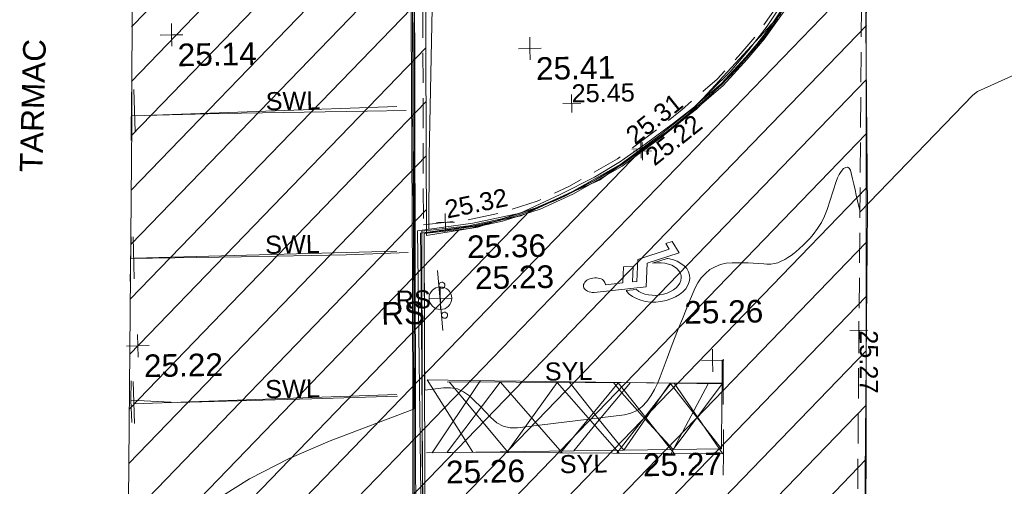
# Model space of a CAD drawing. Header units: millimetres. Extents: x -287732 to 520720, y -88450 to 287754.
# Tile 129 of 256: x -229219 to -212884, y 149743 to 157489. Entities that reach past the tile are written whole.
import ezdxf

# ---------------------------------------------------------------- set-up
doc = ezdxf.new("R2010")
doc.units = ezdxf.units.MM
doc.linetypes.add('IMPORT-DASHED _2_', pattern=[750, 500, -250])
doc.linetypes.add('IMPORT-UG_ELEC_STREET LIGHTING_QLB2 _2_', pattern=[2700, 1500, -300, 0, -250, 150, -300, 0, -200])
for name, color, linetype, lineweight, true_color in [('00_TOPO_FURN_SIGN', 7, 'Continuous', 9, 0x666666), ('00_TOPO_KERB_BOTTOM', 1, 'Continuous', 9, 0xff0000), ('00_TOPO_KERB_TOP', 7, 'Continuous', 9, 0xa500a5), ('00_TOPO_LEVEL_SPOT', 7, 'Continuous', 9, 0x666666), ('00_TOPO_ROAD_MARKING_WHITE_CONTINUOUS', 7, 'Continuous', 9, 0x999999), ('00_TOPO_ROAD_MARKING_YELLOW_CONTINUOUS', 40, 'Continuous', 9, 0xffbf00), ('00_UAV_FORM_LINES', 7, 'Continuous', 9, 0x666666), ('12333-PUM-2D-U-0001-C01 - Rev2_REVIT IMPORT_dwg', 7, 'Continuous', 9, 0x767676), ('CONTOURS_MINOR', 7, 'Continuous', 9, 0x00a5a5), ('KERB_BOTTOM', 7, 'Continuous', 9, 0x0000a5), ('KERB_BOTTOM_LVL', 7, 'Continuous', 9, 0x0000a5), ('KERB_TOP', 2, 'Continuous', 9, 0xffff00), ('KERB_TOP_LVL', 2, 'Continuous', 9, 0xffff00), ('MARKINGS_WHITE_LINE', 7, 'Continuous', 9, 0xc0c0c0), ('MARKINGS_WHITE_LINE_TXT', 7, 'Continuous', 9, 0xc0c0c0), ('MARKINGS_YELLOW_LINE', 7, 'Continuous', 9, 0xc0c0c0), ('MARKINGS_YELLOW_LINE_TXT', 7, 'Continuous', 9, 0xc0c0c0), ('PUM-UNABLE TO SURVEY', 190, 'Continuous', 9, 0x7f00ff), ('ROAD_MARKINGS', 7, 'Continuous', 9, 0xc0c0c0), ('ROADSIGN_TXT', 7, 'Continuous', 9, 0x00a5a5), ('SIGN', 7, 'Continuous', 9, 0x00a5a5), ('SPOT_HEIGHTS_LVL', 7, 'Continuous', 9, 0x00a500)]:
    doc.layers.add(name, color=color, linetype=linetype, lineweight=lineweight, true_color=true_color)
for name, color, linetype, lineweight in [('00_TOPO_SURFACE', 7, 'Continuous', 9), ('00_TOPO_SURVEY_TEXT', 7, 'Continuous', 9), ('CHANGE_OF_SURFACE', 7, 'IMPORT-DASHED _2_', 9), ('CHANGE_OF_SURFACE_LVL', 7, 'Continuous', 9)]:
    doc.layers.add(name, color=color, linetype=linetype, lineweight=lineweight)
doc.styles.add('Arial_3', font='arial.ttf', dxfattribs={"height": 300})
doc.styles.add('Swis721 Lt BT_2', font='swissl.ttf', dxfattribs={"height": 375})

# ---------------------------------------------------------------- blocks, each defined once
blk = doc.blocks.new('12333-PUM-2D-U-0001-C01 - Rev2_REVIT IMPORT_dwg_MSL_RoadSign_SYM-2077193-Site Location Plan Proposed')
at = {"layer": '00_TOPO_FURN_SIGN', "color": 254, "true_color": 0xcccccc}
for p, q in [((0, -500), (0, 500)), ((-500, 0), (500, 0))]:
    blk.add_line(p, q, dxfattribs=at)
blk.add_circle((0, 0), 500, dxfattribs=at)
blk = doc.blocks.new('12333-PUM-2D-U-0001-C01 - Rev2_REVIT IMPORT_dwg_MM-2077200-Site Location Plan Proposed')
at = {"layer": '00_TOPO_LEVEL_SPOT', "color": 254, "true_color": 0xcccccc, "flags": 128}
for points in [[(500, 0), (0, 0), (0, 500)], [(0, -500), (0, 0), (-500, 0)]]:
    blk.add_lwpolyline(points, dxfattribs=at)
blk = doc.blocks.new('12333-PUM-2D-U-0001-C01 - Rev2_REVIT IMPORT_dwg_MGS62954_T2_Galway_ITM_3d_Rev1-2077680-Site Location Plan Proposed')
at = {"layer": '00_TOPO_KERB_BOTTOM', "color": 254, "true_color": 0xcccccc, "flags": 128}
for points in [[(533681963, 725712446), (533682004, 725715670), (533682063, 725720227)], [(533688353, 725717105), (533687962, 725716535), (533687646, 725716147), (533687322, 725715775), (533687028, 725715498), (533686724, 725715208), (533686365, 725714943), (533685891, 725714601), (533685477, 725714320), (533685038, 725714066), (533684447, 725713780), (533683787, 725713484), (533682988, 725713334), (533682112, 725713226), (533682109, 725712430)], [(533681963, 725712446), (533681892, 725707713), (533681769, 725700271), (533681638, 725692734), (533681555, 725688763)], [(533681727, 725660504), (533681153, 725660502), (533681177, 725661375), (533681299, 725665774), (533681346, 725668584), (533681457, 725674865), (533681560, 725679707), (533681698, 725686986), (533682056, 725707130), (533682109, 725712430)]]:
    blk.add_lwpolyline(points, dxfattribs=at)
at = {"layer": '00_TOPO_KERB_TOP', "color": 254, "true_color": 0xcccccc, "flags": 128}
for points in [[(533682060, 725712430), (533682064, 725713269), (533682980, 725713381), (533683772, 725713530), (533684439, 725713830), (533685015, 725714108), (533685451, 725714361), (533685510, 725714401), (533685864, 725714640), (533686337, 725714982), (533686693, 725715245), (533686995, 725715533), (533687287, 725715808), (533687609, 725716178), (533687923, 725716564), (533688312, 725717130)], [(533682085, 725720227), (533682026, 725715670), (533682009, 725714318), (533681985, 725712445)], [(533681985, 725712445), (533681914, 725707713), (533681790, 725700270), (533681660, 725692734), (533681577, 725688762)], [(533681713, 725660482), (533681131, 725660480), (533681155, 725661376), (533681278, 725665775), (533681324, 725668584), (533681436, 725674865), (533681538, 725679708), (533681676, 725686986), (533681956, 725702702), (533682035, 725707130), (533682060, 725712430)]]:
    blk.add_lwpolyline(points, dxfattribs=at)
at = {"layer": '00_TOPO_ROAD_MARKING_WHITE_CONTINUOUS', "color": 254, "true_color": 0xcccccc}
for p, q in [((533677340, 725714850), (533677360, 725715650)), ((533677280, 725712510), (533677310, 725713250)), ((533677260, 725710540), (533677270, 725710170))]:
    blk.add_line(p, q, dxfattribs=at)
at = {"layer": '00_TOPO_ROAD_MARKING_WHITE_CONTINUOUS', "color": 254, "true_color": 0xcccccc, "flags": 128}
for points in [[(533677350, 725715260), (533678830, 725715270), (533681260, 725715270), (533681910, 725715270)], [(533677295, 725712891), (533678030, 725712890), (533679130, 725712890), (533680870, 725712890), (533681900, 725712910)], [(533687060, 725710380), (533687070, 725710640), (533687080, 725711030)], [(533677270, 725710860), (533677260, 725710540), (533678030, 725710490), (533680260, 725710510), (533681680, 725710530)], [(533682181, 725710790), (533682879, 725710769), (533687070, 725710640)]]:
    blk.add_lwpolyline(points, dxfattribs=at)
at = {"layer": '00_TOPO_ROAD_MARKING_YELLOW_CONTINUOUS', "color": 254, "true_color": 0xcccccc}
for p, q in [((533682181, 725710790), (533682917, 725709577)), ((533682240, 725709580), (533683064, 725710763))]:
    blk.add_line(p, q, dxfattribs=at)
at = {"layer": '00_TOPO_ROAD_MARKING_YELLOW_CONTINUOUS', "color": 254, "true_color": 0xcccccc, "flags": 128}
for points in [[(533684532, 725710718), (533685023, 725710081), (533685420, 725709566), (533686210, 725710666), (533687040, 725709559)], [(533684590, 725709570), (533685023, 725710081), (533685551, 725710687)], [(533687070, 725710640), (533686240, 725709563), (533685785, 725710074), (533685407, 725710522), (533685270, 725710695)], [(533687060, 725710380), (533687040, 725709559), (533682146, 725709580)]]:
    blk.add_lwpolyline(points, dxfattribs=at)
at = {"layer": '00_TOPO_SURFACE', "color": 254, "true_color": 0xcccccc, "flags": 128}
blk.add_lwpolyline([(533689400, 725708460), (533689530, 725713500), (533689570, 725717780), (533689630, 725721010), (533689594, 725721193)], dxfattribs=at)
at = {"layer": '00_UAV_FORM_LINES', "color": 254, "true_color": 0xcccccc, "flags": 128}
blk.add_lwpolyline([(533682252, 725713292), (533682276, 725714517), (533682403, 725717771), (533682473, 725720579), (533682491, 725722917), (533682524, 725725143), (533682541, 725725587), (533682772, 725727182), (533682719, 725729565)], dxfattribs=at)
at = {"xscale": 0.375, "yscale": 0.375, "zscale": 0.375}
for name, p in [('12333-PUM-2D-U-0001-C01 - Rev2_REVIT IMPORT_dwg_MM-2077200-Site Location Plan Proposed', (533678040, 725716590)), ('12333-PUM-2D-U-0001-C01 - Rev2_REVIT IMPORT_dwg_MM-2077200-Site Location Plan Proposed', (533683979, 725716261)), ('12333-PUM-2D-U-0001-C01 - Rev2_REVIT IMPORT_dwg_MSL_RoadSign_SYM-2077193-Site Location Plan Proposed', (533682422, 725712142)), ('12333-PUM-2D-U-0001-C01 - Rev2_REVIT IMPORT_dwg_MM-2077200-Site Location Plan Proposed', (533677390, 725711440)), ('12333-PUM-2D-U-0001-C01 - Rev2_REVIT IMPORT_dwg_MM-2077200-Site Location Plan Proposed', (533686920, 725711030))]:
    blk.add_blockref(name, p, dxfattribs=at)
at = {"layer": '00_TOPO_FURN_SIGN', "insert": (533681435, 725712094), "char_height": 375, "width": 783.57, "attachment_point": 1, "line_spacing_factor": 1.005062, "style": 'Swis721 Lt BT_2'}
blk.add_mtext('RS', dxfattribs=at)
at = {"layer": '00_TOPO_KERB_BOTTOM', "color": 251, "true_color": 0x666666, "insert": (533683002, 725712657), "char_height": 375, "width": 1495.9, "attachment_point": 1, "line_spacing_factor": 1.005062, "style": 'Swis721 Lt BT_2'}
blk.add_mtext('25.23', dxfattribs=at)
at = {"layer": '00_TOPO_KERB_TOP', "color": 251, "true_color": 0x666666, "insert": (533682879, 725713175), "char_height": 375, "width": 1495.9, "attachment_point": 1, "line_spacing_factor": 1.005062, "style": 'Swis721 Lt BT_2'}
blk.add_mtext('25.36', dxfattribs=at)
at = {"layer": '00_TOPO_LEVEL_SPOT', "char_height": 375, "width": 1495.9, "attachment_point": 1, "line_spacing_factor": 1.005062, "style": 'Swis721 Lt BT_2'}
for s, insert in [('25.14', (533678135, 725716443)), ('25.41', (533684074, 725716113)), ('25.26', (533686463, 725712023)), ('25.22', (533677485, 725711293))]:
    blk.add_mtext(s, dxfattribs=dict(at, insert=insert))
at = {"layer": '00_TOPO_ROAD_MARKING_YELLOW_CONTINUOUS', "color": 251, "true_color": 0x666666, "char_height": 375, "width": 1495.9, "attachment_point": 1, "line_spacing_factor": 1.005062, "style": 'Swis721 Lt BT_2'}
for s, insert in [('25.26', (533682465, 725709442)), ('25.27', (533685734, 725709503))]:
    blk.add_mtext(s, dxfattribs=dict(at, insert=insert))
at = {"layer": '00_TOPO_SURVEY_TEXT', "color": 251, "true_color": 0x666666, "insert": (533675480, 725714362), "char_height": 375, "width": 2450.43, "attachment_point": 1, "rotation": 87.4043, "line_spacing_factor": 1.005062, "style": 'Swis721 Lt BT_2'}
blk.add_mtext('TARMAC', dxfattribs=at)
blk = doc.blocks.new('12333-PUM-2D-U-0001-C01 - Rev2_REVIT IMPORT_dwg_SIGNLEFT-2077795-Site Location Plan Proposed')
at = {"layer": 'SIGN', "color": 254, "true_color": 0xaae1e1}
blk.add_line((500, -50), (-500, -50), dxfattribs=at)
at = {"layer": 'SIGN', "color": 254, "true_color": 0xaae1e1, "flags": 128}
for points in [[(-200, 0), (-202.5, 15.5), (-209.5, 29.5), (-220.5, 40.5), (-234.5, 47.5), (-250, 50), (-265.5, 47.5), (-279.5, 40.5), (-290.5, 29.5), (-297.5, 15.5), (-300, 0), (-297.5, -15.5), (-290.5, -29.5), (-279.5, -40.5), (-265.5, -47.5), (-250, -50), (-234.5, -47.5), (-220.5, -40.5), (-209.5, -29.5), (-202.5, -15.5)], [(300, 0), (297.5, 15.5), (290.5, 29.5), (279.5, 40.5), (265.5, 47.5), (250, 50), (234.5, 47.5), (220.5, 40.5), (209.5, 29.5), (202.5, 15.5), (200, 0), (202.5, -15.5), (209.5, -29.5), (220.5, -40.5), (234.5, -47.5), (250, -50), (265.5, -47.5), (279.5, -40.5), (290.5, -29.5), (297.5, -15.5)]]:
    blk.add_lwpolyline(points, close=True, dxfattribs=at)
blk = doc.blocks.new('12333-PUM-2D-U-0001-C01 - Rev2_REVIT IMPORT_dwg_SPOT-2077769-Site Location Plan Proposed')
at = {"layer": 'CHANGE_OF_SURFACE_LVL', "color": 253, "true_color": 0xaaaaaa}
for p, q in [((-500, 0), (500, 0)), ((0, 500), (0, -500))]:
    blk.add_line(p, q, dxfattribs=at)
blk = doc.blocks.new('12333-PUM-2D-U-0001-C01 - Rev2_REVIT IMPORT_dwg_SPOT-V272-Site Location Plan Proposed')
at = {"layer": 'KERB_BOTTOM_LVL', "color": 9, "true_color": 0xaaaae1}
for p, q in [((-500, 0), (500, 0)), ((0, 500), (0, -500))]:
    blk.add_line(p, q, dxfattribs=at)
blk = doc.blocks.new('12333-PUM-2D-U-0001-C01 - Rev2_REVIT IMPORT_dwg_SPOT-2077810-Site Location Plan Proposed')
at = {"layer": 'KERB_TOP_LVL', "color": 51, "true_color": 0xffffaa}
for p, q in [((-500, 0), (500, 0)), ((0, 500), (0, -500))]:
    blk.add_line(p, q, dxfattribs=at)
blk = doc.blocks.new('12333-PUM-2D-U-0001-C01 - Rev2_REVIT IMPORT_dwg_SPOT-2077775-Site Location Plan Proposed')
at = {"layer": 'SPOT_HEIGHTS_LVL', "color": 9, "true_color": 0xaae1aa}
for p, q in [((-500, 0), (500, 0)), ((0, 500), (0, -500))]:
    blk.add_line(p, q, dxfattribs=at)
blk = doc.blocks.new('12333-PUM-2D-U-0001-C01 - Rev2_REVIT IMPORT_dwg_WCHAIR_1-2077824-Site Location Plan Proposed')
at = {"layer": 'ROAD_MARKINGS', "color": 254, "true_color": 0xeaeaea, "flags": 128}
blk.add_lwpolyline([(43894, 96341), (43864, 96341), (43837, 96345), (43811, 96352), (43787, 96361), (43767, 96373), (43749, 96387), (43735, 96402), (43725, 96419), (43720, 96438), (43718, 96457), (43722, 96476), (43729, 96494), (43742, 96512), (43758, 96529), (43777, 96544), (43799, 96557), (43825, 96567), (43852, 96575), (43879, 96580), (43908, 96582), (43937, 96582), (43964, 96578), (43990, 96572), (44014, 96562), (44034, 96551), (44052, 96537), (44066, 96521), (44076, 96504), (44081, 96485), (44083, 96467), (44083, 96463), (44375, 96490), (44391, 96757), (44550, 96761), (44534, 96505), (44606, 96511), (44628, 96875), (45151, 97036), (45095, 97129), (45205, 97165), (45318, 96975), (44782, 96810), (44758, 96420), (43893, 96341)], dxfattribs=at)
blk.add_lwpolyline([(44426, 96362), (44433, 96350), (44475, 96302), (44529, 96260), (44593, 96225), (44664, 96196), (44743, 96177), (44826, 96165), (44913, 96163), (44999, 96170), (45084, 96186), (45165, 96210), (45241, 96242), (45309, 96281), (45368, 96326), (45416, 96376), (45453, 96431), (45476, 96487), (45486, 96544), (45483, 96601), (45467, 96657), (45437, 96709), (45395, 96757), (45341, 96798), (45278, 96834), (45205, 96862), (45127, 96882), (45117, 96883), (44871, 96808), (44952, 96814), (45015, 96812), (45077, 96804), (45135, 96789), (45188, 96769), (45235, 96743), (45275, 96712), (45306, 96676), (45327, 96638), (45340, 96597), (45342, 96555), (45335, 96513), (45317, 96471), (45291, 96431), (45255, 96394), (45211, 96361), (45161, 96332), (45105, 96309), (45046, 96291), (44982, 96279), (44919, 96274), (44855, 96276), (44794, 96284), (44736, 96299), (44682, 96319), (44636, 96345), (44596, 96378)], close=True, dxfattribs=at)
blk = doc.blocks.new('12333-PUM-2D-U-0001-C01 - Rev2_REVIT IMPORT_dwg-1620468-Site Location Plan Proposed')
at = {"layer": 'PUM-UNABLE TO SURVEY', "true_color": 0xffffd4}
h = blk.add_hatch(dxfattribs=at)
h.set_pattern_fill('FP_9', style=0, pattern_type=2)
h.set_pattern_definition([(45, (41634.35, 69554.64), (-441.942, 441.942), [])])
h.paths.add_polyline_path([(37524, 27750), (39719, 27734), (40542, 44739), (43956, 44452), (45297, 43875), (45942, 43357), (47453, 44739), (47563, 52799), (47921, 67000), (48138, 81555), (48562, 104775), (48297, 103601), (47929, 102488), (47053, 100891), (45417, 99175), (44013, 98203), (42941, 97754), (41983, 97456), (41128, 97333), (41324, 111276), (36515, 111376), (36230, 97556), (35929, 86121), (35491, 66994), (35043, 48528), (34714, 32297), (35058, 31026), (35949, 29460), (36787, 28355), (37497, 27772)])
h.paths.add_polyline_path([(40898, 44975), (41020, 51147), (43184, 51147), (43067, 44975), (40904, 44975)])
at = {"layer": 'CHANGE_OF_SURFACE', "color": 253, "true_color": 0xaaaaaa, "flags": 128}
blk.add_lwpolyline([(41081, 97512), (41815, 97581), (42362, 97687), (42973, 97870), (43507, 98107), (44319, 98550), (44993, 99029), (45399, 99346), (45998, 99844), (46396, 100265), (46678, 100583), (47009, 101034), (47445, 101767), (47830, 102584), (48066, 103264), (48220, 103836), (48358, 104484), (48423, 105162), (48386, 105839), (48344, 106429), (48209, 107193), (48044, 107805), (47761, 108499), (47630, 108765), (47423, 109186), (47074, 109751), (46517, 110405), (45964, 111014), (45449, 111534), (44952, 111937), (44444, 112322), (43823, 112734), (43171, 113092), (42543, 113349), (41783, 113597), (41153, 113742), (39491, 113887), (38432, 113936), (37530, 113967), (37448, 113881), (37243, 113653), (37076, 113387), (36990, 113187), (36958, 112948), (36951, 112666), (36976, 112351), (37030, 112141), (37139, 111930), (37296, 111725), (37509, 111461), (41293, 111400), (41148, 101952)], close=True, dxfattribs=at)
blk.add_lwpolyline([(47322, 42013), (47786, 67274), (48052, 86810), (48499, 104462)], dxfattribs=at)
at = {"layer": 'CONTOURS_MINOR', "color": 254, "true_color": 0xaae1e1, "flags": 128}
for points in [[(37490, 92964), (38121, 93348), (38785, 93672), (39471, 93955), (40878, 94459), (40901, 95834), (40913, 96522), (40925, 97210), (40938, 97897), (40950, 98585), (41013, 101949)], [(47015, 100834), (46983, 100789), (46950, 100744), (46916, 100700), (46769, 100508), (46675, 100396), (46660, 100378), (46644, 100360), (46628, 100341), (46611, 100324), (46482, 100185), (46397, 100090), (46353, 100043), (46310, 99996), (46266, 99950), (46221, 99905), (46077, 99760), (45799, 99518), (45746, 99473), (45692, 99428), (45639, 99383), (45585, 99339), (45476, 99251), (45226, 99052), (45211, 99040), (45195, 99028), (45180, 99015), (45164, 99003), (45071, 98929), (44963, 98851), (44909, 98812), (44854, 98773), (44799, 98735), (44744, 98697), (44384, 98450), (44116, 98299), (44024, 98248), (43931, 98197), (43838, 98148), (43744, 98100), (43555, 98005), (43434, 97949), (43374, 97922), (43313, 97895), (43252, 97869), (43191, 97843), (43012, 97771), (42732, 97672), (42676, 97653), (42620, 97635), (42563, 97618), (42506, 97602), (42392, 97571), (42014, 97486), (41996, 97482), (41978, 97478), (41960, 97475), (41942, 97473), (41833, 97458), (41426, 97414), (41370, 97408), (41315, 97402), (41259, 97395), (41204, 97388), (41092, 97375), (41082, 96707), (41078, 96384), (41073, 96061), (41069, 95738), (41065, 95415), (41058, 94769), (41366, 94803), (41485, 94800), (41597, 94778), (41699, 94728), (41795, 94659), (41884, 94572), (41971, 94484), (42056, 94392), (42138, 94299), (42242, 94206), (42344, 94146), (42460, 94119), (42583, 94113), (44360, 94302), (44470, 94328), (44571, 94370), (44659, 94434), (44739, 94514), (44806, 94610), (44868, 94709), (44921, 94813), (44967, 94921), (45086, 95230), (45175, 95455), (45266, 95680), (45361, 95904), (45457, 96127), (45571, 96385), (45619, 96472), (45676, 96552), (45745, 96622), (45822, 96685), (45909, 96732), (45999, 96768), (46095, 96786), (46194, 96793), (46367, 96788), (46455, 96785), (46543, 96780), (46631, 96774), (46719, 96766), (46769, 96762), (46831, 96761), (46892, 96766), (46951, 96781), (47008, 96803), (47064, 96832), (47119, 96863), (47171, 96897), (47222, 96934), (47252, 96958), (47315, 97010), (47376, 97064), (47435, 97122), (47491, 97181), (47544, 97240), (47618, 97334), (47685, 97433), (47738, 97539), (47784, 97650), (47942, 98113), (47965, 98171), (47994, 98226), (48029, 98277), (48068, 98326), (48103, 98342), (48134, 98345), (48159, 98327), (48181, 98295), (48212, 98153), (48231, 98061), (48251, 97968), (48270, 97876), (48290, 97784), (48328, 97599), (50230, 99504), (50314, 99564), (51328, 99999)]]:
    blk.add_lwpolyline(points, dxfattribs=at)
at = {"layer": 'KERB_BOTTOM', "color": 9, "true_color": 0xaaaae1, "flags": 128}
for points in [[(40935, 86952), (41094, 97370), (41835, 97440), (42396, 97549), (43023, 97737), (43569, 97980), (44394, 98430), (45078, 98915), (45488, 99236), (46095, 99740), (46501, 100169), (46788, 100494), (47127, 100956)], [(41129, 111275), (40986, 101954), (40758, 86955), (40577, 77395), (40353, 65895), (40131, 54656), (39988, 49448), (39943, 42479)]]:
    blk.add_lwpolyline(points, dxfattribs=at)
at = {"layer": 'KERB_TOP', "color": 51, "true_color": 0xffffaa, "flags": 128}
for points in [[(40896, 86953), (41055, 97407), (41829, 97480), (42386, 97588), (43009, 97775), (43552, 98016), (44373, 98464), (45053, 98947), (45462, 99267), (46068, 99769), (46471, 100196), (46757, 100519), (47094, 100978)], [(41013, 101954), (40785, 86955)]]:
    blk.add_lwpolyline(points, dxfattribs=at)
at = {"layer": 'MARKINGS_WHITE_LINE', "color": 254, "true_color": 0xeaeaea}
for p, q in [((36318, 99840), (36328, 99142)), ((40677, 99482), (36324, 99405)), ((36262, 97399), (36271, 96701)), ((40633, 97081), (36267, 97040)), ((36224, 94995), (36234, 94298)), ((40590, 94702), (36229, 94627))]:
    blk.add_line(p, q, dxfattribs=at)
at = {"layer": 'MARKINGS_YELLOW_LINE', "color": 254, "true_color": 0xeaeaea}
for p, q in [((42307, 94878), (41411, 93729)), ((41430, 94898), (46010, 94795)), ((41462, 94897), (42421, 93706)), ((42317, 94878), (43315, 93686)), ((43253, 94857), (42402, 93707)), ((43253, 94857), (44260, 93665)), ((43290, 93687), (44267, 94834)), ((44224, 93665), (45146, 94814)), ((44265, 94834), (45174, 93644)), ((45125, 93645), (45764, 94800)), ((45193, 94813), (45980, 93626)), ((41411, 93729), (45991, 93626))]:
    blk.add_line(p, q, dxfattribs=at)
at = {"layer": 'MARKINGS_YELLOW_LINE', "color": 254, "true_color": 0xeaeaea, "flags": 128}
for points in [[(46017, 95195), (46010, 94795), (46003, 94441)], [(45998, 94026), (45991, 93626), (45984, 93272)]]:
    blk.add_lwpolyline(points, dxfattribs=at)
at = {"layer": 'PUM-UNABLE TO SURVEY', "color": 7, "true_color": 0xffffd4, "flags": 128}
blk.add_lwpolyline([(35491, 66994), (35929, 86121), (36275, 99277), (36515, 111376), (41324, 111276), (41128, 97333), (41983, 97456), (42941, 97754), (44013, 98203), (45417, 99175), (47053, 100891), (47929, 102488), (48297, 103601), (48562, 104775), (48138, 81555), (47921, 67000)], dxfattribs=at)
for name, p in [('12333-PUM-2D-U-0001-C01 - Rev2_REVIT IMPORT_dwg_MGS62954_T2_Galway_ITM_3d_Rev1-2077680-Site Location Plan Proposed', (-533641080, -725615854)), ('12333-PUM-2D-U-0001-C01 - Rev2_REVIT IMPORT_dwg_WCHAIR_1-2077824-Site Location Plan Proposed', (0, 0))]:
    blk.add_blockref(name, p)
at = {"xscale": 0.3, "yscale": 0.3, "zscale": 0.3}
for name, p in [('12333-PUM-2D-U-0001-C01 - Rev2_REVIT IMPORT_dwg_SPOT-2077775-Site Location Plan Proposed', (43577, 99484)), ('12333-PUM-2D-U-0001-C01 - Rev2_REVIT IMPORT_dwg_SPOT-2077810-Site Location Plan Proposed', (44713, 98706)), ('12333-PUM-2D-U-0001-C01 - Rev2_REVIT IMPORT_dwg_SPOT-V272-Site Location Plan Proposed', (44736, 98673)), ('12333-PUM-2D-U-0001-C01 - Rev2_REVIT IMPORT_dwg_SPOT-2077769-Site Location Plan Proposed', (41448, 97546)), ('12333-PUM-2D-U-0001-C01 - Rev2_REVIT IMPORT_dwg_SPOT-2077769-Site Location Plan Proposed', (48275, 95636))]:
    blk.add_blockref(name, p, dxfattribs=at)
at = {"rotation": 274.0219901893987}
blk.add_blockref('12333-PUM-2D-U-0001-C01 - Rev2_REVIT IMPORT_dwg_SIGNLEFT-2077795-Site Location Plan Proposed', (41389, 96254), dxfattribs=at)
at = {"layer": 'CHANGE_OF_SURFACE_LVL', "char_height": 300, "width": 1256.11, "attachment_point": 1, "line_spacing_factor": 0.941778, "style": 'Arial_3'}
for s, insert, rotation in [('25.32', (41422, 97903), 10.7641), ('25.27', (48590, 95630), 268.9468)]:
    blk.add_mtext(s, dxfattribs=dict(at, insert=insert, rotation=rotation))
at = {"layer": 'KERB_BOTTOM_LVL', "insert": (44750, 98648), "char_height": 300, "width": 1256.11, "attachment_point": 1, "rotation": 37.4733, "line_spacing_factor": 0.941778, "style": 'Arial_3'}
blk.add_mtext('25.22', dxfattribs=at)
at = {"layer": 'KERB_TOP_LVL', "insert": (44434, 99006), "char_height": 300, "width": 1256.11, "attachment_point": 1, "rotation": 37.4733, "line_spacing_factor": 0.941778, "style": 'Arial_3'}
blk.add_mtext('25.31', dxfattribs=at)
at = {"layer": 'MARKINGS_WHITE_LINE_TXT', "char_height": 300, "width": 1083.49, "attachment_point": 1, "line_spacing_factor": 0.941778, "style": 'Arial_3'}
for insert in [(38501, 99758), (38450, 97375), (38410, 94979)]:
    blk.add_mtext('SWL', dxfattribs=dict(at, insert=insert))
at = {"layer": 'MARKINGS_YELLOW_LINE_TXT', "char_height": 300, "width": 940.25, "attachment_point": 1, "line_spacing_factor": 0.941778, "style": 'Arial_3'}
for insert in [(43052, 95190), (43273, 93649)]:
    blk.add_mtext('SYL', dxfattribs=dict(at, insert=insert))
at = {"layer": 'ROADSIGN_TXT', "insert": (40601, 96425), "char_height": 300, "width": 694.17, "attachment_point": 1, "line_spacing_factor": 0.941778, "style": 'Arial_3'}
blk.add_mtext('RS', dxfattribs=at)
at = {"layer": 'SPOT_HEIGHTS_LVL', "insert": (43577, 99799), "char_height": 300, "width": 1256.11, "attachment_point": 1, "line_spacing_factor": 0.941778, "style": 'Arial_3'}
blk.add_mtext('25.45', dxfattribs=at)

msp = doc.modelspace()

# ---------------------------------------------------------------- block references
at = {"layer": '12333-PUM-2D-U-0001-C01 - Rev2_REVIT IMPORT_dwg', "color": 254, "linetype": 'IMPORT-UG_ELEC_STREET LIGHTING_QLB2 _2_', "true_color": 0xffd4d4, "rotation": 0.9999999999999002}
msp.add_blockref('12333-PUM-2D-U-0001-C01 - Rev2_REVIT IMPORT_dwg-1620468-Site Location Plan Proposed', (-261895, 55870), dxfattribs=at)

doc.saveas('drawing.dxf')
